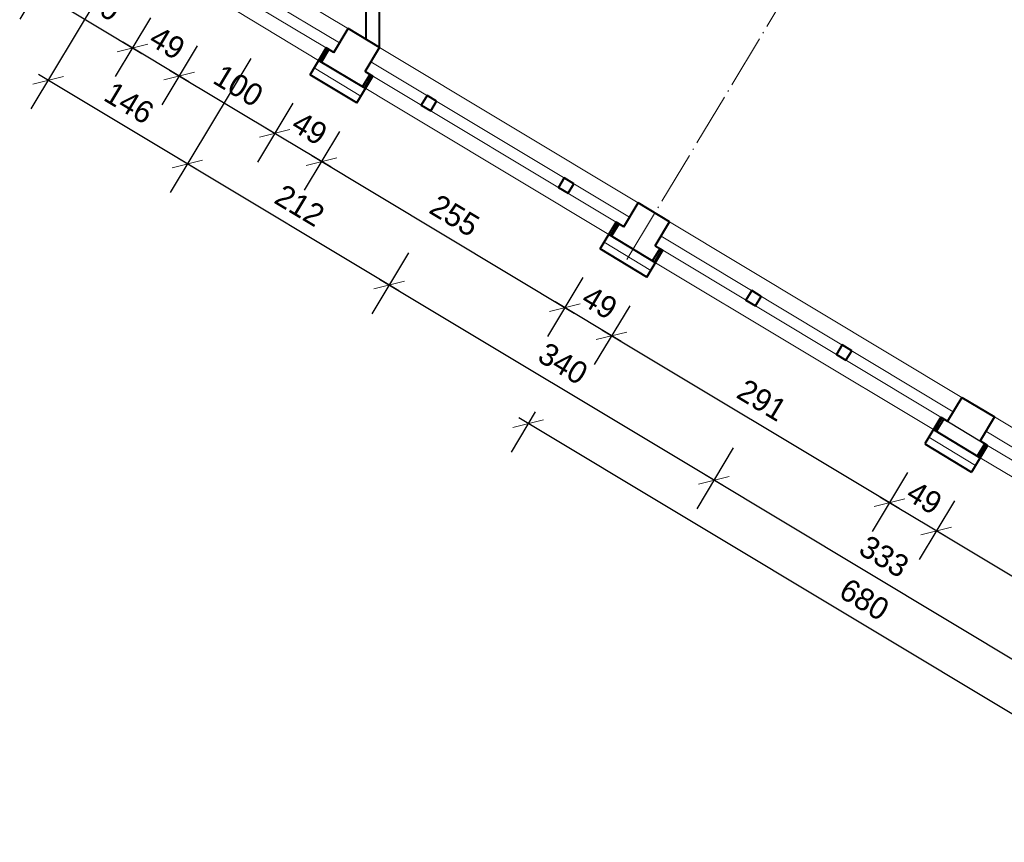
# Model space of a CAD drawing. Header units: millimetres. Extents: x -32003 to -19505, y 17931 to 29358.
# Tile 1 of 92: x -27543 to -26660, y 20306 to 21044. Entities that reach past the tile are written whole.
import ezdxf

# ---------------------------------------------------------------- set-up
doc = ezdxf.new("R2010")
doc.units = ezdxf.units.MM
doc.header["$PDMODE"] = 3
doc.linetypes.add('ACAD_ISO03W100', pattern=[30, 12, -18])
doc.linetypes.add('ACAD_ISO04W100', pattern=[30.5, 24, -3, 0.5, -3])
for name, color, linetype, lineweight in [('_wymiary', 1, 'Continuous', 9), ('opisy drzwi', 40, 'Continuous', 13), ('symetria', 7, 'ACAD_ISO03W100', 5), ('SZRAF', 51, 'Continuous', 9), ('ściana', 4, 'Continuous', 40)]:
    doc.layers.add(name, color=color, linetype=linetype, lineweight=lineweight)
doc.linetypes.add('BATTING', pattern='A,0.0001,-0.1,[134,ltypeshp.shx,S=0.1,R=0,X=-0.1,Y=0],-0.2,[134,ltypeshp.shx,S=0.1,R=180,X=0.1,Y=0],-0.1', length=0.4001)
doc.dimstyles.new('Jacek2', dxfattribs={"dimscale": 2, "dimtxt": 10, "dimasz": 10, "dimexe": 15, "dimexo": 15, "dimgap": 5, "dimtad": 1, "dimdec": 0, "dimrnd": 0.5, "dimzin": 0, "dimdsep": 46, "dimtxsty": 'Standard', "dimblk": 'OBLIQUE', "dimcen": 0, "dimdle": 5, "dimadec": 1, "dimazin": 0, "dimtfac": 1, "dimtdec": 0, "dimtofl": 0, "dimtmove": 0, "dimatfit": 3, "dimfxl": 0, "dimtolj": 1, "dimtzin": 0, "dimarcsym": 0})

# ---------------------------------------------------------------- blocks, each defined once
blk = doc.blocks.new('_OBLIQUE')
at = {"color": 0, "linetype": 'ByBlock'}
blk.add_line((-0.5, -0.5), (0.5, 0.5), dxfattribs=at)
blk = doc.blocks.new('*D1059')
at = {"layer": '_wymiary', "color": 0, "lineweight": -2}
for p, q in [((-26704.36, 20612.23), (-26736.07, 20559.44)), ((-26470.96, 20435.14), (-26729.2, 20590.3)), ((-26463.26, 20467.36), (-26494.98, 20414.57))]:
    blk.add_line(p, q, dxfattribs=at)
at = {"layer": 'Defpoints', "color": 0}
for p in [(-26688.91, 20637.94), (-26720.62, 20585.15), (-26447.81, 20493.08)]:
    blk.add_point(p, dxfattribs=at)
at = {"layer": '_wymiary', "color": 0, "lineweight": -2, "xscale": 20, "yscale": 20, "zscale": 20}
for p, rotation in [((-26720.62, 20585.15), 149.0000000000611), ((-26479.53, 20440.29), 329.0000000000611)]:
    blk.add_blockref('_OBLIQUE', p, dxfattribs=dict(at, rotation=rotation))
at = {"layer": '_wymiary', "color": 0, "insert": (-26589.77, 20529.87), "char_height": 20, "attachment_point": 5, "rotation": 329}
blk.add_mtext('\\A1;282', dxfattribs=at)
blk = doc.blocks.new('*D1060')
at = {"layer": '_wymiary', "color": 0, "lineweight": -2}
for p, q in [((-26746.36, 20637.46), (-26778.08, 20584.68)), ((-26712.05, 20580), (-26771.2, 20615.54)), ((-26704.36, 20612.23), (-26736.07, 20559.44))]:
    blk.add_line(p, q, dxfattribs=at)
at = {"layer": 'Defpoints', "color": 0}
for p in [(-26730.91, 20663.18), (-26688.91, 20637.94), (-26762.62, 20610.39)]:
    blk.add_point(p, dxfattribs=at)
at = {"layer": '_wymiary', "color": 0, "lineweight": -2, "xscale": 20, "yscale": 20, "zscale": 20}
for p, rotation in [((-26762.62, 20610.39), 149.0000000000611), ((-26720.62, 20585.15), 329.0000000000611)]:
    blk.add_blockref('_OBLIQUE', p, dxfattribs=dict(at, rotation=rotation))
at = {"layer": '_wymiary', "color": 0, "insert": (-26731.32, 20614.92), "char_height": 20, "attachment_point": 5, "rotation": 329}
blk.add_mtext('\\A1;49', dxfattribs=at)
blk = doc.blocks.new('*D1061')
at = {"layer": '_wymiary', "color": 0, "lineweight": -2}
for p, q in [((-26995.79, 20787.34), (-27027.51, 20734.55)), ((-26754.05, 20605.24), (-27020.63, 20765.42)), ((-26746.36, 20637.46), (-26778.08, 20584.68))]:
    blk.add_line(p, q, dxfattribs=at)
at = {"layer": 'Defpoints', "color": 0}
for p in [(-26980.34, 20813.06), (-27012.06, 20760.27), (-26730.91, 20663.18)]:
    blk.add_point(p, dxfattribs=at)
at = {"layer": '_wymiary', "color": 0, "lineweight": -2, "xscale": 20, "yscale": 20, "zscale": 20}
for p, rotation in [((-27012.06, 20760.27), 149.0000000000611), ((-26762.62, 20610.39), 329.0000000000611)]:
    blk.add_blockref('_OBLIQUE', p, dxfattribs=dict(at, rotation=rotation))
at = {"layer": '_wymiary', "color": 0, "insert": (-26877.04, 20702.47), "char_height": 20, "attachment_point": 5, "rotation": 329}
blk.add_mtext('\\A1;291', dxfattribs=at)
blk = doc.blocks.new('*D1062')
at = {"layer": '_wymiary', "color": 0, "lineweight": -2}
for p, q in [((-27037.79, 20812.58), (-27069.51, 20759.79)), ((-27003.49, 20755.12), (-27062.63, 20790.65)), ((-26995.79, 20787.34), (-27027.51, 20734.55))]:
    blk.add_line(p, q, dxfattribs=at)
at = {"layer": 'Defpoints', "color": 0}
for p in [(-27022.34, 20838.29), (-26980.34, 20813.06), (-27054.06, 20785.5)]:
    blk.add_point(p, dxfattribs=at)
at = {"layer": '_wymiary', "color": 0, "lineweight": -2, "xscale": 20, "yscale": 20, "zscale": 20}
for p, rotation in [((-27054.06, 20785.5), 149.0000000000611), ((-27012.06, 20760.27), 329.0000000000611)]:
    blk.add_blockref('_OBLIQUE', p, dxfattribs=dict(at, rotation=rotation))
at = {"layer": '_wymiary', "color": 0, "insert": (-27022.76, 20790.03), "char_height": 20, "attachment_point": 5, "rotation": 329}
blk.add_mtext('\\A1;49', dxfattribs=at)
blk = doc.blocks.new('*D1063')
at = {"layer": '_wymiary', "color": 0, "lineweight": -2}
for p, q in [((-27256.12, 20943.76), (-27287.84, 20890.97)), ((-27045.49, 20780.35), (-27280.96, 20921.84)), ((-27037.79, 20812.58), (-27069.51, 20759.79))]:
    blk.add_line(p, q, dxfattribs=at)
at = {"layer": 'Defpoints', "color": 0}
for p in [(-27240.67, 20969.48), (-27272.39, 20916.69), (-27022.34, 20838.29)]:
    blk.add_point(p, dxfattribs=at)
at = {"layer": '_wymiary', "color": 0, "lineweight": -2, "xscale": 20, "yscale": 20, "zscale": 20}
for p, rotation in [((-27272.39, 20916.69), 149.0000000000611), ((-27054.06, 20785.5), 329.0000000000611)]:
    blk.add_blockref('_OBLIQUE', p, dxfattribs=dict(at, rotation=rotation))
at = {"layer": '_wymiary', "color": 0, "insert": (-27152.92, 20868.24), "char_height": 20, "attachment_point": 5, "rotation": 329}
blk.add_mtext('\\A1;255', dxfattribs=at)
blk = doc.blocks.new('*D1064')
at = {"layer": '_wymiary', "color": 0, "lineweight": -2}
for p, q in [((-27298.12, 20969), (-27329.84, 20916.21)), ((-27263.82, 20911.54), (-27322.96, 20947.08)), ((-27256.12, 20943.76), (-27287.84, 20890.97))]:
    blk.add_line(p, q, dxfattribs=at)
at = {"layer": 'Defpoints', "color": 0}
for p in [(-27282.67, 20994.71), (-27240.67, 20969.48), (-27314.39, 20941.93)]:
    blk.add_point(p, dxfattribs=at)
at = {"layer": '_wymiary', "color": 0, "lineweight": -2, "xscale": 20, "yscale": 20, "zscale": 20}
for p, rotation in [((-27314.39, 20941.93), 149.0000000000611), ((-27272.39, 20916.69), 329.0000000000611)]:
    blk.add_blockref('_OBLIQUE', p, dxfattribs=dict(at, rotation=rotation))
at = {"layer": '_wymiary', "color": 0, "insert": (-27283.09, 20946.45), "char_height": 20, "attachment_point": 5, "rotation": 329}
blk.add_mtext('\\A1;49', dxfattribs=at)
blk = doc.blocks.new('*D837')
at = {"layer": '_wymiary', "color": 0, "lineweight": -2}
for p, q in [((-26902.79, 20659.61), (-26935.64, 20604.95)), ((-26626.58, 20454.25), (-26928.76, 20635.82)), ((-26617.76, 20488.35), (-26650.61, 20433.69))]:
    blk.add_line(p, q, dxfattribs=at)
at = {"layer": 'Defpoints', "color": 0}
for p in [(-26887.34, 20685.33), (-26920.19, 20630.67), (-26602.31, 20514.06)]:
    blk.add_point(p, dxfattribs=at)
at = {"layer": '_wymiary', "color": 0, "lineweight": -2, "xscale": 20, "yscale": 20, "zscale": 20}
for p, rotation in [((-26920.19, 20630.67), 149.0000000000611), ((-26635.16, 20459.4), 329.0000000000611)]:
    blk.add_blockref('_OBLIQUE', p, dxfattribs=dict(at, rotation=rotation))
at = {"layer": '_wymiary', "color": 0, "insert": (-26767.37, 20562.18), "char_height": 20, "attachment_point": 5, "rotation": 329}
blk.add_mtext('\\A1;333', dxfattribs=at)
blk = doc.blocks.new('*D838')
at = {"layer": '_wymiary', "color": 0, "lineweight": -2}
for p, q in [((-27194.23, 20834.73), (-27227.08, 20780.06)), ((-26911.62, 20625.52), (-27220.2, 20810.93)), ((-26902.79, 20659.61), (-26935.64, 20604.95))]:
    blk.add_line(p, q, dxfattribs=at)
at = {"layer": 'Defpoints', "color": 0}
for p in [(-27178.78, 20860.44), (-27211.62, 20805.78), (-26887.34, 20685.33)]:
    blk.add_point(p, dxfattribs=at)
at = {"layer": '_wymiary', "color": 0, "lineweight": -2, "xscale": 20, "yscale": 20, "zscale": 20}
for p, rotation in [((-27211.62, 20805.78), 149.0000000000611), ((-26920.19, 20630.67), 329.0000000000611)]:
    blk.add_blockref('_OBLIQUE', p, dxfattribs=dict(at, rotation=rotation))
at = {"layer": '_wymiary', "color": 0, "insert": (-27055.6, 20735.37), "char_height": 20, "attachment_point": 5, "rotation": 329}
blk.add_mtext('\\A1;340', dxfattribs=at)
blk = doc.blocks.new('*D1065')
at = {"layer": '_wymiary', "color": 0, "lineweight": -2}
for p, q in [((-27383.84, 21020.5), (-27415.56, 20967.71)), ((-27305.82, 20936.77), (-27408.68, 20998.58)), ((-27298.12, 20969), (-27329.84, 20916.21))]:
    blk.add_line(p, q, dxfattribs=at)
at = {"layer": 'Defpoints', "color": 0}
for p in [(-27368.39, 21046.22), (-27400.11, 20993.43), (-27282.67, 20994.71)]:
    blk.add_point(p, dxfattribs=at)
at = {"layer": '_wymiary', "color": 0, "lineweight": -2, "xscale": 20, "yscale": 20, "zscale": 20}
for p, rotation in [((-27400.11, 20993.43), 149.0000000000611), ((-27314.39, 20941.93), 329.0000000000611)]:
    blk.add_blockref('_OBLIQUE', p, dxfattribs=dict(at, rotation=rotation))
at = {"layer": '_wymiary', "color": 0, "insert": (-27346.95, 20984.82), "char_height": 20, "attachment_point": 5, "rotation": 329}
blk.add_mtext('\\A1;100', dxfattribs=at)
blk = doc.blocks.new('*D1066')
at = {"layer": '_wymiary', "color": 0, "lineweight": -2}
for p, q in [((-27425.84, 21045.74), (-27457.56, 20992.95)), ((-27391.53, 20988.28), (-27450.68, 21023.82)), ((-27383.84, 21020.5), (-27415.56, 20967.71))]:
    blk.add_line(p, q, dxfattribs=at)
at = {"layer": 'Defpoints', "color": 0}
for p in [(-27410.39, 21071.45), (-27368.39, 21046.22), (-27442.11, 21018.67)]:
    blk.add_point(p, dxfattribs=at)
at = {"layer": '_wymiary', "color": 0, "lineweight": -2, "xscale": 20, "yscale": 20, "zscale": 20}
for p, rotation in [((-27442.11, 21018.67), 149.0000000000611), ((-27400.11, 20993.43), 329.0000000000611)]:
    blk.add_blockref('_OBLIQUE', p, dxfattribs=dict(at, rotation=rotation))
at = {"layer": '_wymiary', "color": 0, "insert": (-27410.81, 21023.19), "char_height": 20, "attachment_point": 5, "rotation": 329}
blk.add_mtext('\\A1;49', dxfattribs=at)
blk = doc.blocks.new('*D1067')
at = {"layer": '_wymiary', "color": 0, "lineweight": -2}
for p, q in [((-27511.56, 21097.24), (-27543.28, 21044.45)), ((-27433.54, 21013.52), (-27536.4, 21075.32)), ((-27425.84, 21045.74), (-27457.56, 20992.95))]:
    blk.add_line(p, q, dxfattribs=at)
at = {"layer": 'Defpoints', "color": 0}
for p in [(-27496.11, 21122.96), (-27527.82, 21070.17), (-27410.39, 21071.45)]:
    blk.add_point(p, dxfattribs=at)
at = {"layer": '_wymiary', "color": 0, "lineweight": -2, "xscale": 20, "yscale": 20, "zscale": 20}
for p, rotation in [((-27527.82, 21070.17), 149.0000000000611), ((-27442.11, 21018.67), 329.0000000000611)]:
    blk.add_blockref('_OBLIQUE', p, dxfattribs=dict(at, rotation=rotation))
at = {"layer": '_wymiary', "color": 0, "insert": (-27474.66, 21061.56), "char_height": 20, "attachment_point": 5, "rotation": 329}
blk.add_mtext('\\A1;100', dxfattribs=at)
blk = doc.blocks.new('*D1069')
at = {"layer": '_wymiary', "color": 0, "lineweight": -2}
for p, q in [((-27335.96, 21009.23), (-27408.24, 20888.92)), ((-27203.05, 20800.63), (-27401.36, 20919.79)), ((-27194.23, 20834.73), (-27227.08, 20780.06))]:
    blk.add_line(p, q, dxfattribs=at)
at = {"layer": 'Defpoints', "color": 0}
for p in [(-27320.5, 21034.94), (-27392.79, 20914.64), (-27178.78, 20860.44)]:
    blk.add_point(p, dxfattribs=at)
at = {"layer": '_wymiary', "color": 0, "lineweight": -2, "xscale": 20, "yscale": 20, "zscale": 20}
for p, rotation in [((-27392.79, 20914.64), 149.0000000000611), ((-27211.62, 20805.78), 329.0000000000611)]:
    blk.add_blockref('_OBLIQUE', p, dxfattribs=dict(at, rotation=rotation))
at = {"layer": '_wymiary', "color": 0, "insert": (-27291.91, 20877.35), "char_height": 20, "attachment_point": 5, "rotation": 329}
blk.add_mtext('\\A1;212', dxfattribs=at)
blk = doc.blocks.new('*D1070')
at = {"layer": '_wymiary', "color": 0, "lineweight": -2}
for p, q in [((-27460.97, 21084.35), (-27533.26, 20964.04)), ((-27335.96, 21009.23), (-27408.24, 20888.92)), ((-27384.22, 20909.49), (-27526.38, 20994.91))]:
    blk.add_line(p, q, dxfattribs=at)
at = {"layer": 'Defpoints', "color": 0}
for p in [(-27445.52, 21110.06), (-27320.5, 21034.94), (-27517.81, 20989.75)]:
    blk.add_point(p, dxfattribs=at)
at = {"layer": '_wymiary', "color": 0, "lineweight": -2, "xscale": 20, "yscale": 20, "zscale": 20}
for p, rotation in [((-27517.81, 20989.75), 149.0000000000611), ((-27392.79, 20914.64), 329.0000000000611)]:
    blk.add_blockref('_OBLIQUE', p, dxfattribs=dict(at, rotation=rotation))
at = {"layer": '_wymiary', "color": 0, "insert": (-27445, 20969.34), "char_height": 20, "attachment_point": 5, "rotation": 329}
blk.add_mtext('\\A1;146', dxfattribs=at)
blk = doc.blocks.new('*D846')
at = {"layer": '_wymiary', "color": 0, "lineweight": -2}
for p, q in [((-27080.54, 20692.02), (-27102.3, 20655.81)), ((-26495.4, 20326.15), (-27095.42, 20686.68)), ((-26497.67, 20341.79), (-26519.43, 20305.58))]:
    blk.add_line(p, q, dxfattribs=at)
at = {"layer": 'Defpoints', "color": 0}
for p in [(-27065.09, 20717.73), (-27086.85, 20681.53), (-26482.22, 20367.51)]:
    blk.add_point(p, dxfattribs=at)
at = {"layer": '_wymiary', "color": 0, "lineweight": -2, "xscale": 20, "yscale": 20, "zscale": 20}
for p, rotation in [((-27086.85, 20681.53), 149.0000000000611), ((-26503.97, 20331.3), 329.0000000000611)]:
    blk.add_blockref('_OBLIQUE', p, dxfattribs=dict(at, rotation=rotation))
at = {"layer": '_wymiary', "color": 0, "insert": (-26785.11, 20523.56), "char_height": 20, "attachment_point": 5, "rotation": 329}
blk.add_mtext('\\A1;680', dxfattribs=at)

msp = doc.modelspace()

# ---------------------------------------------------------------- linework, layer by layer
msp.add_line((-26716.49, 20687.18), (-26674.48, 20661.94))
msp.add_line((-26716.49, 20687.18), (-26674.48, 20661.94))
at = {"layer": 'opisy drzwi'}
for p, q in [((-27246.8, 21034.99), (-27349.88, 21096.93)), ((-27256.24, 21023.16), (-27355.67, 21082.91)), ((-27268.25, 21018.71), (-27353.97, 21070.22)), ((-27274.95, 21007.57), (-27360.66, 21059.07)), ((-27220.23, 21019.03), (-26988.19, 20879.6)), ((-27264.05, 21001.03), (-27014.62, 20851.15)), ((-27227.96, 21006.17), (-26995.91, 20866.74)), ((-27233.11, 20997.6), (-27007.92, 20862.29)), ((-26959.9, 20862.61), (-26697.66, 20705.03)), ((-26967.63, 20849.75), (-26705.39, 20692.18)), ((-26965.92, 20837.06), (-26716.49, 20687.18)), ((-26972.62, 20825.91), (-26723.18, 20676.04)), ((-26668.47, 20687.49), (-26411.94, 20533.36)), ((-26676.19, 20674.63), (-26419.67, 20520.5)), ((-26674.48, 20661.94), (-26433.39, 20517.08)), ((-26681.18, 20650.8), (-26440.08, 20505.93))]:
    msp.add_line(p, q, dxfattribs=at)
at = {"layer": 'symetria', "linetype": 'ACAD_ISO04W100', "ltscale": 2}
msp.add_line((-26998.33, 20828.84), (-26712.62, 21304.34), dxfattribs=at)
msp.add_line((-26998.33, 20828.84), (-26712.62, 21304.34), dxfattribs=at)
at = {"layer": 'SZRAF', "linetype": 'BATTING', "ltscale": 3}
for p, q in [((-27273.66, 21006.8), (-27266.96, 21017.94)), ((-27234.23, 20983.11), (-27227.53, 20994.25)), ((-27013.33, 20850.38), (-27006.64, 20861.52)), ((-27013.33, 20850.38), (-27006.64, 20861.52)), ((-26973.9, 20826.69), (-26967.21, 20837.83)), ((-26973.9, 20826.69), (-26967.21, 20837.83)), ((-26715.2, 20686.41), (-26721.9, 20675.26)), ((-26715.2, 20686.41), (-26721.9, 20675.26)), ((-26675.77, 20662.72), (-26682.47, 20651.57)), ((-26675.77, 20662.72), (-26682.47, 20651.57))]:
    msp.add_line(p, q, dxfattribs=at)
at = {"layer": 'SZRAF', "linetype": 'BATTING', "ltscale": 14}
for p, q in [((-27237.06, 20975.48), (-27279.07, 21000.71)), ((-26976.74, 20819.06), (-27018.74, 20844.29)), ((-26976.74, 20819.06), (-27018.74, 20844.29)), ((-26727.3, 20669.18), (-26685.3, 20643.94)), ((-26727.3, 20669.18), (-26685.3, 20643.94))]:
    msp.add_line(p, q, dxfattribs=at)
at = {"layer": 'ściana'}
for p, q in [((-27220.23, 21019.03), (-27220.23, 21464.37)), ((-27232.23, 21026.24), (-27232.23, 21247.37)), ((-27261.39, 21014.59), (-27248.52, 21036.02)), ((-27220.23, 21019.03), (-27248.52, 21036.02)), ((-27282.67, 20994.71), (-27268.25, 21018.71)), ((-27272.37, 21006.03), (-27265.68, 21017.17)), ((-27261.39, 21014.59), (-27268.25, 21018.71)), ((-27233.11, 20997.6), (-27220.23, 21019.03)), ((-27232.94, 20982.33), (-27274.95, 21007.57)), ((-27240.67, 20969.48), (-27282.67, 20994.71)), ((-27240.67, 20969.48), (-27226.25, 20993.48)), ((-27235.52, 20983.88), (-27228.82, 20995.02)), ((-27233.11, 20997.6), (-27226.25, 20993.48)), ((-27001.07, 20858.17), (-26988.19, 20879.6)), ((-27001.07, 20858.17), (-26988.19, 20879.6)), ((-26959.9, 20862.61), (-26988.19, 20879.6)), ((-26959.9, 20862.61), (-26988.19, 20879.6)), ((-27022.34, 20838.29), (-27007.92, 20862.29)), ((-27022.34, 20838.29), (-27007.92, 20862.29)), ((-27012.05, 20849.6), (-27005.35, 20860.75)), ((-27012.05, 20849.6), (-27005.35, 20860.75)), ((-27001.07, 20858.17), (-27007.92, 20862.29)), ((-27001.07, 20858.17), (-27007.92, 20862.29)), ((-26972.78, 20841.18), (-26959.9, 20862.61)), ((-26972.78, 20841.18), (-26959.9, 20862.61)), ((-26972.62, 20825.91), (-27014.62, 20851.15)), ((-26972.62, 20825.91), (-27014.62, 20851.15)), ((-26975.19, 20827.46), (-26968.49, 20838.6)), ((-26975.19, 20827.46), (-26968.49, 20838.6)), ((-26972.78, 20841.18), (-26965.92, 20837.06)), ((-26972.78, 20841.18), (-26965.92, 20837.06)), ((-26980.34, 20813.06), (-27022.34, 20838.29)), ((-26980.34, 20813.06), (-27022.34, 20838.29)), ((-26980.34, 20813.06), (-26965.92, 20837.06)), ((-26980.34, 20813.06), (-26965.92, 20837.06)), ((-26697.66, 20705.03), (-26710.54, 20683.6)), ((-26697.66, 20705.03), (-26710.54, 20683.6)), ((-26697.66, 20705.03), (-26668.47, 20687.49)), ((-26697.66, 20705.03), (-26668.47, 20687.49)), ((-26716.49, 20687.18), (-26730.91, 20663.18)), ((-26716.49, 20687.18), (-26730.91, 20663.18)), ((-26713.91, 20685.63), (-26720.61, 20674.49)), ((-26713.91, 20685.63), (-26720.61, 20674.49)), ((-26716.49, 20687.18), (-26710.54, 20683.6)), ((-26716.49, 20687.18), (-26710.54, 20683.6)), ((-26668.47, 20687.49), (-26681.34, 20666.06)), ((-26668.47, 20687.49), (-26681.34, 20666.06)), ((-26723.18, 20676.04), (-26681.18, 20650.8)), ((-26723.18, 20676.04), (-26681.18, 20650.8)), ((-26730.91, 20663.18), (-26688.91, 20637.94)), ((-26730.91, 20663.18), (-26688.91, 20637.94)), ((-26674.48, 20661.94), (-26688.91, 20637.94)), ((-26674.48, 20661.94), (-26688.91, 20637.94)), ((-26677.06, 20663.49), (-26683.75, 20652.34)), ((-26677.06, 20663.49), (-26683.75, 20652.34)), ((-26674.48, 20661.94), (-26681.34, 20666.06)), ((-26674.48, 20661.94), (-26681.34, 20666.06))]:
    msp.add_line(p, q, dxfattribs=at)
for points in [[(-27169.11, 20970.81), (-27177.68, 20975.97), (-27182.83, 20967.4), (-27174.27, 20962.24)], [(-27045.96, 20896.82), (-27054.53, 20901.97), (-27059.69, 20893.41), (-27051.12, 20888.25)], [(-26877.67, 20795.7), (-26886.24, 20800.85), (-26891.4, 20792.29), (-26882.83, 20787.13)], [(-26796.53, 20746.94), (-26805.09, 20752.1), (-26810.25, 20743.53), (-26801.68, 20738.37)]]:
    msp.add_lwpolyline(points, close=True, dxfattribs=at)

# ---------------------------------------------------------------- dimensions: what is measured, and where the dimension line sits
at = {"layer": '_wymiary'}
for base, p1, p2, picture, middle in [((-27527.82, 21070.17), (-27410.39, 21071.45), (-27496.11, 21122.96), '*D1067', (-27474.66, 21061.56)), ((-27517.81, 20989.75), (-27320.5, 21034.94), (-27445.52, 21110.06), '*D1070', (-27445, 20969.34)), ((-27400.11, 20993.43), (-27282.67, 20994.71), (-27368.39, 21046.22), '*D1065', (-27346.95, 20984.82)), ((-27392.79, 20914.64), (-27178.78, 20860.44), (-27320.5, 21034.94), '*D1069', (-27291.91, 20877.35)), ((-27272.39, 20916.69), (-27022.34, 20838.29), (-27240.67, 20969.48), '*D1063', (-27152.92, 20868.24)), ((-27211.62, 20805.78), (-26887.34, 20685.33), (-27178.78, 20860.44), '*D838', (-27055.6, 20735.37)), ((-27012.06, 20760.27), (-26730.91, 20663.18), (-26980.34, 20813.06), '*D1061', (-26877.04, 20702.47)), ((-27086.85, 20681.53), (-26482.22, 20367.51), (-27065.09, 20717.73), '*D846', (-26785.11, 20523.56)), ((-26920.19, 20630.67), (-26602.31, 20514.06), (-26887.34, 20685.33), '*D837', (-26767.37, 20562.18)), ((-26720.62, 20585.15), (-26447.81, 20493.08), (-26688.91, 20637.94), '*D1059', (-26589.77, 20529.87))]:
    dim = msp.add_linear_dim(base=base, p1=p1, p2=p2, angle=329, dimstyle='Jacek2', override={"dimtmove": 1}, dxfattribs=at)
    dim.commit()
    dim.dimension.update_dxf_attribs({"geometry": picture, "text_midpoint": middle})
for base, p1, p2, picture, middle in [((-27442.11, 21018.67), (-27368.39, 21046.22), (-27410.39, 21071.45), '*D1066', (-27421.11, 21006.05)), ((-27314.39, 20941.93), (-27240.67, 20969.48), (-27282.67, 20994.71), '*D1064', (-27293.39, 20929.31)), ((-27054.06, 20785.5), (-26980.34, 20813.06), (-27022.34, 20838.29), '*D1062', (-27033.06, 20772.89)), ((-26762.62, 20610.39), (-26688.91, 20637.94), (-26730.91, 20663.18), '*D1060', (-26741.62, 20597.77))]:
    dim = msp.add_linear_dim(base=base, p1=p1, p2=p2, angle=329, dimstyle='Jacek2', override={"dimtmove": 1}, dxfattribs=at)
    dim.commit()
    dim.dimension.update_dxf_attribs({"geometry": picture, "text_midpoint": middle, "dimtype": 160})

doc.saveas('drawing.dxf')
